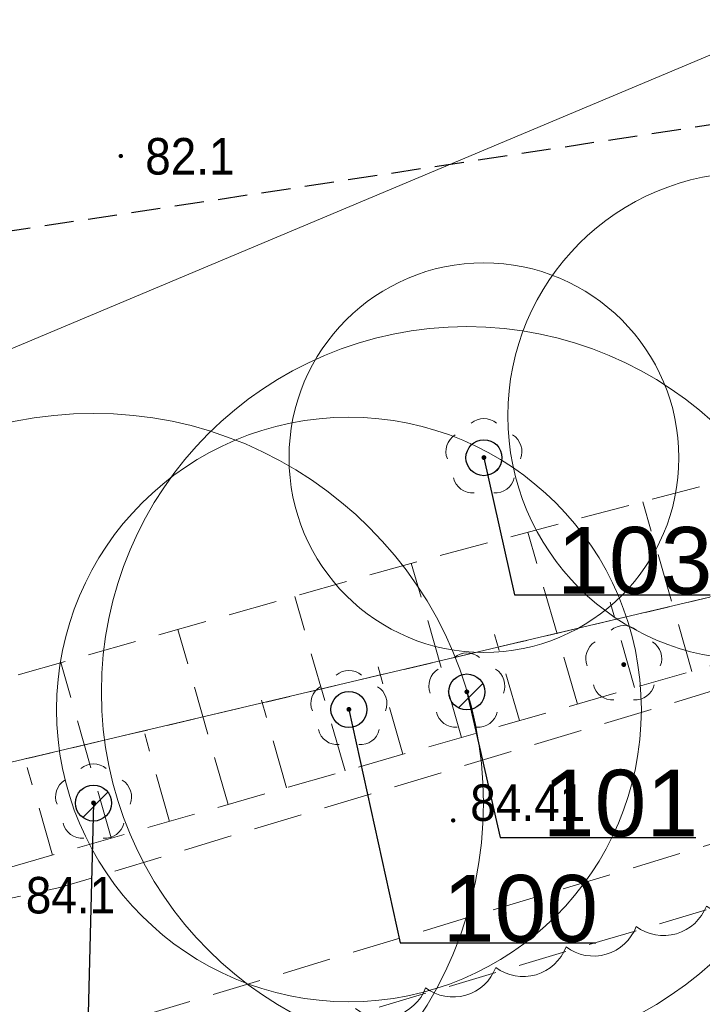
# Model space of a CAD drawing. Header units: metres. Extents: x 6540907 to 6541833, y 5893434 to 5894895.
# Tile 132 of 256: x 6541319 to 6541333, y 5894249 to 5894269. Entities that reach past the tile are written whole.
import ezdxf
from ezdxf import colors
from ezdxf.entities.mleader import LeaderData, LeaderLine
from ezdxf.math import Vec2, Vec3

# ---------------------------------------------------------------- set-up
doc = ezdxf.new("R2010")
doc.units = ezdxf.units.M
doc.header["$MEASUREMENT"] = 0
for name, pattern in [('1.0_0.5', [1.5, 1, -0.5]), ('2', [0.9, 0.6, -0.3]), ('219-500', [0, 0]), ('egug-500', [1, 0.5, -0.5])]:
    doc.linetypes.add(name, pattern=pattern)
doc.layers.get('0').update_dxf_attribs({"color": 2, "linetype": 'CONTINUOUS', "lineweight": 5})
for name, color, linetype, lineweight in [('218-kontur użytku gruntowego', 251, 'CONTINUOUS', 9), ('219-działka ewidencyjna', 152, 'CONTINUOUS', 18), ('chodnik', 251, 'CONTINUOUS', 9), ('drzewo liściaste', 251, 'CONTINUOUS', 9), ('pikieta naturalna', 251, 'CONTINUOUS', 9), ('pikieta naturalna-Atr2', 251, 'CONTINUOUS', 9), ('pikieta sztuczna', 251, 'CONTINUOUS', 9), ('pikieta sztuczna-Atr2', 251, 'CONTINUOUS', 9), ('skarpa nieumocniona', 251, 'CONTINUOUS', 9), ('woda stojąca', 251, 'CONTINUOUS', 9), ('z_i_drzewa_liściste_korony', 66, 'CONTINUOUS', 20), ('z_i_drzewa_opis', 7, 'CONTINUOUS', 25), ('zadrzewienie  zakrzewienie', 252, 'CONTINUOUS', 15), ('Zakres', 252, 'CONTINUOUS', 15)]:
    doc.layers.add(name, color=color, linetype=linetype, lineweight=lineweight)
doc.layers.add('z_i_masywy_grupy', color=7, linetype='CONTINUOUS', lineweight=13, true_color=0x7f926c)
doc.styles.add('Opisowy', font='arial.ttf')
doc.styles.get("Standard").update_dxf_attribs({"font": 'Arial', "width": 0.75})

# ---------------------------------------------------------------- blocks, each defined once
blk = doc.blocks.new('PW01')
at = {"linetype": 'Continuous', "lineweight": 13}
h = blk.add_hatch(color=0, dxfattribs=at)
edge = h.paths.add_edge_path()
edge.add_arc((0, 0), 0.045, 0, 360)
blk = doc.blocks.new('OP021')
at = {"linetype": 'Continuous', "lineweight": 13}
h = blk.add_hatch(color=0, dxfattribs=at)
edge = h.paths.add_edge_path()
edge.add_arc((0, 0), 0.05, 0, 360)
at = {"color": 0, "linetype": 'Continuous', "lineweight": 13}
for centre, start, end in [((0, 0.4), 49.272, 130.728), ((-0.38, 0.124), 121.308, 202.548), ((0.38, 0.124), 337.452, 58.692), ((-0.235, -0.324), 193.221, 274.871), ((0.235, -0.324), 265.129, 346.779)]:
    blk.add_arc(centre, 0.4, start, end, dxfattribs=at)
blk = doc.blocks.new('_None')
blk = doc.blocks.new('punkt')
h = blk.add_hatch()
h.set_pattern_fill('ANSI32', color=256, scale=0.2)
h.set_pattern_definition([(45, (-4781848.87, -5644337.08), (-1.34703841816, 1.34703841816), []), (45, (-4781847.972, -5644337.08), (-1.34703841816, 1.34703841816), [])])
edge = h.paths.add_edge_path()
edge.add_arc((0, 0), 0.243, 0, 360)
blk.add_circle((0, 0), 0.243)

msp = doc.modelspace()

# ---------------------------------------------------------------- linework, layer by layer
at = {"layer": '218-kontur użytku gruntowego', "linetype": 'egug-500', "lineweight": 18, "flags": 128}
for points in [[(6541372.49, 5894266.088), (6541308.83, 5894251.038)], [(6541308.83, 5894251.038), (6541372.49, 5894266.088)]]:
    msp.add_lwpolyline(points, dxfattribs=at)
at = {"layer": '219-działka ewidencyjna', "linetype": '219-500', "lineweight": 18, "flags": 128}
msp.add_lwpolyline([(6541372.49, 5894266.088), (6541308.83, 5894251.038)], dxfattribs=at)
at = {"layer": 'chodnik', "linetype": '1.0_0.5', "lineweight": 18, "flags": 128}
msp.add_lwpolyline([(6541148.09, 5894266.608), (6541121.4, 5894253.108), (6541122.75, 5894251.218), (6541149.27, 5894263.848), (6541185.84, 5894277.468), (6541214.53, 5894280.958), (6541220.14, 5894280.468), (6541232.78, 5894276.948), (6541273.74, 5894255.128), (6541292.32, 5894248.138), (6541299.58, 5894246.488), (6541311.46, 5894246.228), (6541320.71, 5894247.928), (6541358.75, 5894259.418), (6541381.84, 5894259.168), (6541383.11, 5894258.688), (6541394.29, 5894255.868), (6541417.15, 5894246.908), (6541419.74, 5894244.818), (6541430.87, 5894235.068), (6541433.75, 5894232.708), (6541442.13, 5894221.108), (6541450.88, 5894208.258), (6541461.26, 5894194.908), (6541472.88, 5894183.518), (6541484.16, 5894175.358), (6541492.85, 5894170.438), (6541512, 5894163.558), (6541515.21, 5894162.958), (6541516.3, 5894165.558), (6541512.94, 5894166.398), (6541494.11, 5894173.178), (6541485.78, 5894177.878), (6541474.82, 5894185.818), (6541463.5, 5894196.908), (6541453.3, 5894210.018), (6541444.59, 5894222.828), (6541435.95, 5894234.788), (6541432.81, 5894237.358), (6541421.67, 5894247.118), (6541418.67, 5894249.528), (6541395.21, 5894258.728), (6541384.01, 5894261.548), (6541382.4, 5894262.168), (6541358.33, 5894262.418), (6541320.17, 5894250.908), (6541310.58, 5894248.848), (6541305.73, 5894248.828), (6541301.24, 5894249.028), (6541301.24, 5894249.028), (6541293.42, 5894251.278), (6541277.75, 5894257.108), (6541274.98, 5894257.888), (6541233.63, 5894279.558), (6541220.53, 5894283.528), (6541214.73, 5894283.598), (6541185.16, 5894280.418)], close=True, dxfattribs=at)
at = {"layer": 'skarpa nieumocniona', "linetype": '1.0_0.5', "lineweight": 18, "flags": 128}
msp.add_lwpolyline([(6541238.86, 5894282.658), (6541222.53, 5894292.678), (6541210.27, 5894298.348), (6541202.83, 5894299.098), (6541175.26, 5894298.768), (6541172.11, 5894297.428), (6541146.54, 5894285.048), (6541121.4, 5894270.348), (6541116.81, 5894264.988), (6541123.07, 5894268.238), (6541147.87, 5894282.508), (6541176.95, 5894296.368), (6541201.06, 5894296.188), (6541202.53, 5894296.088), (6541208.92, 5894295.108), (6541221.57, 5894290.368), (6541245.99, 5894275.438), (6541263.08, 5894265.018), (6541277.75, 5894257.108), (6541302.09, 5894249.758), (6541317.41, 5894250.828), (6541352.27, 5894260.858), (6541358.33, 5894262.418), (6541366.33, 5894262.978), (6541360.81, 5894263.338), (6541351.4, 5894263.938), (6541327.52, 5894257.608), (6541315.64, 5894254.238), (6541306.2, 5894252.618), (6541295.24, 5894253.978), (6541280.67, 5894260.548), (6541263.34, 5894267.618), (6541258.09, 5894270.738)], close=True, dxfattribs=at)
for points in [[(6541333.14, 5894255.348), (6541332.13, 5894258.828)], [(6541330.79, 5894254.678), (6541329.77, 5894258.208)], [(6541328.41, 5894253.988), (6541327.38, 5894257.568)], [(6541326.02, 5894253.308), (6541324.99, 5894256.888)], [(6541331.96, 5894255.018), (6541331.46, 5894256.768)], [(6541323.62, 5894252.618), (6541322.59, 5894256.208)], [(6541329.6, 5894254.338), (6541329.09, 5894256.108)], [(6541321.22, 5894251.928), (6541320.19, 5894255.528)], [(6541327.21, 5894253.648), (6541326.7, 5894255.438)], [(6541324.82, 5894252.958), (6541324.31, 5894254.758)], [(6541322.42, 5894252.268), (6541321.91, 5894254.068)], [(6541320.02, 5894251.578), (6541319.5, 5894253.378)]]:
    msp.add_lwpolyline(points, dxfattribs=at)
at = {"layer": 'woda stojąca', "linetype": 'Continuous', "lineweight": 18, "flags": 128}
msp.add_lwpolyline([(6541063.19, 5894246.088), (6541068.21, 5894250.668), (6541072.59, 5894255.888), (6541074.57, 5894258.978), (6541086.39, 5894262.458), (6541096.18, 5894263.598), (6541105.39, 5894267.078), (6541116.8, 5894272.458), (6541141.83, 5894291.668), (6541172.37, 5894303.688), (6541190.02, 5894309.528), (6541205.73, 5894305.568), (6541217.2, 5894301.948), (6541235.79, 5894287.538), (6541265.97, 5894273.418), (6541297.72, 5894261.208), (6541316.24, 5894260.738), (6541351.89, 5894275.738), (6541367.34, 5894279.258), (6541389.88, 5894276.588)], dxfattribs=at)
at = {"layer": 'z_i_drzewa_liściste_korony', "linetype": 'Continuous'}
for centre, radius in [((6541334.361, 5894260.595), 5), ((6541328.871, 5894259.735), 4), ((6541328.521, 5894254.925), 7.5), ((6541320.861, 5894252.645), 8), ((6541326.101, 5894254.565), 6)]:
    msp.add_circle(centre, radius, dxfattribs=at)
at = {"layer": 'z_i_masywy_grupy', "linetype": 'Continuous'}
msp.add_lwpolyline([(6541341.427, 5894247.464, -0.5), (6541340.789, 5894248.821, -0.5), (6541340.151, 5894250.178, -0.5), (6541339.513, 5894251.536, -0.5), (6541339.195, 5894252.212, -0.5), (6541337.755, 5894251.792, -0.5), (6541336.315, 5894251.372, -0.5), (6541334.875, 5894250.951, -0.5), (6541333.435, 5894250.531, -0.5), (6541331.995, 5894250.111, -0.5), (6541330.555, 5894249.69, -0.5), (6541329.115, 5894249.27, -0.5), (6541327.675, 5894248.85, -0.5), (6541326.235, 5894248.429, -0.5)], format="xyb", dxfattribs=at)
at = {"layer": 'zadrzewienie  zakrzewienie', "linetype": '1.0_0.5', "lineweight": 18, "flags": 128}
msp.add_lwpolyline([(6541318.34, 5894220.138), (6541365.21, 5894218.338), (6541400.25, 5894206.118), (6541416.54, 5894198.838), (6541431.06, 5894175.018), (6541451.77, 5894156.318), (6541474.69, 5894125.818), (6541515.21, 5894162.958), (6541506.98, 5894164.118), (6541490.01, 5894171.058), (6541473.59, 5894181.618), (6541460.36, 5894193.948), (6541433.18, 5894231.658), (6541416.44, 5894245.338), (6541382.33, 5894257.938), (6541358.84, 5894258.028), (6541325.63, 5894248.128), (6541325.63, 5894248.128)], close=True, dxfattribs=at)
at = {"layer": 'Zakres', "linetype": '2', "lineweight": 25, "flags": 128}
msp.add_lwpolyline([(6541682.61, 5894095.007), (6541557.28, 5894200.188), (6541380.44, 5894273.688), (6541307.38, 5894262.598), (6541211.66, 5894300.638), (6541170.76, 5894305.568), (6541137.92, 5894291.268), (6541058.11, 5894283.298), (6540997.5, 5894230.068), (6540930.81, 5894138.998)], dxfattribs=at)

# ---------------------------------------------------------------- block references
at = {"layer": 'drzewo liściaste', "linetype": 'Continuous', "lineweight": 18}
for p in [(6541328.87, 5894259.738), (6541328.87, 5894259.738), (6541328.87, 5894259.738), (6541331.74, 5894255.488), (6541331.74, 5894255.488), (6541331.74, 5894255.488), (6541328.52, 5894254.928), (6541328.52, 5894254.928), (6541328.52, 5894254.928), (6541326.1, 5894254.568), (6541326.1, 5894254.568), (6541326.1, 5894254.568), (6541320.86, 5894252.648), (6541320.86, 5894252.648), (6541320.86, 5894252.648)]:
    msp.add_blockref('OP021', p, dxfattribs=at)
at = {"layer": 'pikieta naturalna', "linetype": 'Continuous', "lineweight": 13}
msp.add_blockref('PW01', (6541321.42, 5894265.928), dxfattribs=at)
at = {"layer": 'pikieta sztuczna', "linetype": 'Continuous', "lineweight": 13}
msp.add_blockref('PW01', (6541328.24, 5894252.288), dxfattribs=at)
msp.add_blockref('PW01', (6541328.24, 5894252.288), dxfattribs=at)
msp.add_blockref('PW01', (6541328.24, 5894252.288), dxfattribs=at)
msp.add_blockref('PW01', (6541328.24, 5894252.288), dxfattribs=at)
at = {"layer": 'z_i_drzewa_opis', "linetype": 'Continuous', "xscale": 1.520278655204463, "yscale": 1.520278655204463, "zscale": 1.520278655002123}
msp.add_blockref('punkt', (6541328.871, 5894259.735), dxfattribs=at)
at = {"layer": 'z_i_drzewa_opis', "ltscale": 0.01, "xscale": 1.520278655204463, "yscale": 1.520278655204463, "zscale": 1.520278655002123}
for p in [(6541328.521, 5894254.925), (6541326.101, 5894254.565), (6541320.861, 5894252.645)]:
    msp.add_blockref('punkt', p, dxfattribs=at)

# ---------------------------------------------------------------- texts
at = {"layer": 'pikieta naturalna-Atr2', "width": 0.9}
for s, p in [('82.1', (6541321.92, 5894265.548)), ('84.1', (6541319.47, 5894250.378))]:
    msp.add_text(s, height=0.75, dxfattribs=at).set_placement(p)
at = {"layer": 'pikieta sztuczna-Atr2', "width": 0.9}
msp.add_text('84.41', height=0.75, dxfattribs=at).set_placement((6541328.59, 5894252.278))

# ---------------------------------------------------------------- leaders
at = {"layer": 'z_i_drzewa_opis', "linetype": 'Continuous'}
ml = msp.add_multileader_mtext('Standard', dxfattribs=at)
ml.set_content('104', color=256, style='Opisowy')
ml.set_leader_properties()
ml.set_arrow_properties(name='NONE')
ml.build(insert=Vec2(0, 0))
ml.multileader.update_dxf_attribs({"has_dogleg": 0, "text_left_attachment_type": 6, "text_right_attachment_type": 5, "text_top_attachment_type": 0, "text_bottom_attachment_type": 0, "dogleg_length": 1.914, "arrow_head_size": 7.005})
ctx = ml.context
ctx.base_point, ctx.char_height, ctx.arrow_head_size, ctx.landing_gap_size, ctx.plane_origin = Vec3(6541334.773, 5894258.68), 1.3683, 7.005, 0.876, Vec3(6541327.778, 5894252.619)
ctx.left_attachment, ctx.right_attachment, ctx.attachment_type = 6, 5, 2
notes = []
notes.append((ctx, [(1, (1, 1, 0), (6541331.732, 5894258.68), (1, 0), 3.041, [(0, [(6541334.361, 5894260.595), (6541334.773, 5894258.68), (6541334.773, 5894258.68), (6541334.773, 5894258.68), (6541334.773, 5894258.68), (6541334.773, 5894258.68), (6541334.773, 5894258.68), (6541334.773, 5894258.68), (6541334.773, 5894258.68), (6541334.773, 5894258.68), (6541334.773, 5894258.68), (6541334.773, 5894258.68), (6541334.773, 5894258.68), (6541334.773, 5894258.68), (6541334.773, 5894258.68), (6541334.773, 5894258.68), (6541334.773, 5894258.68), (6541334.773, 5894258.68), (6541334.773, 5894258.68), (6541334.773, 5894258.68), (6541334.773, 5894258.68), (6541334.773, 5894258.68), (6541334.773, 5894258.68), (6541334.773, 5894258.68), (6541334.773, 5894258.68), (6541334.773, 5894258.68), (6541334.773, 5894258.68), (6541334.773, 5894258.68), (6541334.773, 5894258.68), (6541334.773, 5894258.68), (6541334.773, 5894258.68), (6541334.773, 5894258.68), (6541334.773, 5894258.68), (6541334.773, 5894258.68), (6541334.773, 5894258.68), (6541334.773, 5894258.68), (6541334.773, 5894258.68), (6541334.773, 5894258.68), (6541334.773, 5894258.68), (6541334.773, 5894258.68), (6541334.773, 5894258.68), (6541334.773, 5894258.68), (6541334.773, 5894258.68), (6541334.773, 5894258.68), (6541334.773, 5894258.68), (6541334.773, 5894258.68), (6541334.773, 5894258.68), (6541334.773, 5894258.68), (6541334.773, 5894258.68), (6541334.773, 5894258.68), (6541334.773, 5894258.68), (6541334.773, 5894258.68), (6541334.773, 5894258.68), (6541334.773, 5894258.68), (6541334.773, 5894258.68), (6541334.773, 5894258.68), (6541334.773, 5894258.68), (6541334.773, 5894258.68), (6541334.773, 5894258.68), (6541334.773, 5894258.68), (6541334.773, 5894258.68), (6541334.773, 5894258.68), (6541334.773, 5894258.68), (6541334.773, 5894258.68), (6541334.773, 5894258.68), (6541334.773, 5894258.68), (6541334.773, 5894258.68), (6541334.773, 5894258.68), (6541334.773, 5894258.68), (6541334.773, 5894258.68), (6541334.773, 5894258.68), (6541334.773, 5894258.68), (6541334.773, 5894258.68), (6541334.773, 5894258.68), (6541334.773, 5894258.68), (6541334.773, 5894258.68), (6541334.773, 5894258.68), (6541334.773, 5894258.68), (6541334.773, 5894258.68), (6541334.773, 5894258.68), (6541334.773, 5894258.68), (6541334.773, 5894258.68), (6541334.773, 5894258.68), (6541334.773, 5894258.68), (6541334.773, 5894258.68), (6541334.773, 5894258.68), (6541334.773, 5894258.68), (6541334.773, 5894258.68), (6541334.773, 5894258.68), (6541334.773, 5894258.68), (6541334.773, 5894258.68), (6541334.773, 5894258.68), (6541334.773, 5894258.68), (6541334.773, 5894258.68), (6541334.773, 5894258.68), (6541334.773, 5894258.68), (6541334.773, 5894258.68), (6541334.773, 5894258.68), (6541334.773, 5894258.68), (6541334.773, 5894258.68), (6541334.773, 5894258.68), (6541334.773, 5894258.68), (6541334.773, 5894258.68), (6541334.773, 5894258.68), (6541334.773, 5894258.68), (6541334.773, 5894258.68), (6541334.773, 5894258.68), (6541334.773, 5894258.68), (6541334.773, 5894258.68), (6541334.773, 5894258.68), (6541334.773, 5894258.68), (6541334.773, 5894258.68), (6541334.773, 5894258.68), (6541334.773, 5894258.68), (6541334.773, 5894258.68), (6541334.773, 5894258.68), (6541334.773, 5894258.68), (6541334.773, 5894258.68), (6541334.773, 5894258.68), (6541334.773, 5894258.68), (6541334.773, 5894258.68), (6541334.773, 5894258.68), (6541334.773, 5894258.68), (6541334.773, 5894258.68), (6541334.773, 5894258.68), (6541334.773, 5894258.68)], 256, [])])]))
ctx.mtext.insert, ctx.mtext.flow_direction = Vec3(6541335.649, 5894260.072), 5
ml = msp.add_multileader_mtext('Standard', dxfattribs=at)
ml.set_content('103', color=256, style='Opisowy')
ml.set_leader_properties()
ml.set_arrow_properties(name='NONE')
ml.build(insert=Vec2(0, 0))
ml.multileader.update_dxf_attribs({"has_dogleg": 0, "text_left_attachment_type": 6, "text_right_attachment_type": 5, "text_top_attachment_type": 0, "text_bottom_attachment_type": 0, "dogleg_length": 1.914, "arrow_head_size": 7.005})
ctx = ml.context
ctx.base_point, ctx.char_height, ctx.arrow_head_size, ctx.landing_gap_size, ctx.plane_origin = Vec3(6541329.495, 5894256.921), 1.3683, 7.005, 0.876, Vec3(6541322.288, 5894251.759)
ctx.left_attachment, ctx.right_attachment, ctx.attachment_type = 6, 5, 2
notes.append((ctx, [(1, (1, 1, 0), (6541326.454, 5894256.921), (1, 0), 3.041, [(0, [(6541328.871, 5894259.735), (6541329.495, 5894256.921), (6541329.495, 5894256.921), (6541329.495, 5894256.921), (6541329.495, 5894256.921), (6541329.495, 5894256.921), (6541329.495, 5894256.921), (6541329.495, 5894256.921), (6541329.495, 5894256.921), (6541329.495, 5894256.921), (6541329.495, 5894256.921), (6541329.495, 5894256.921), (6541329.495, 5894256.921), (6541329.495, 5894256.921), (6541329.495, 5894256.921), (6541329.495, 5894256.921), (6541329.495, 5894256.921), (6541329.495, 5894256.921), (6541329.495, 5894256.921), (6541329.495, 5894256.921), (6541329.495, 5894256.921), (6541329.495, 5894256.921), (6541329.495, 5894256.921), (6541329.495, 5894256.921), (6541329.495, 5894256.921), (6541329.495, 5894256.921), (6541329.495, 5894256.921), (6541329.495, 5894256.921), (6541329.495, 5894256.921), (6541329.495, 5894256.921), (6541329.495, 5894256.921), (6541329.495, 5894256.921), (6541329.495, 5894256.921), (6541329.495, 5894256.921), (6541329.495, 5894256.921), (6541329.495, 5894256.921), (6541329.495, 5894256.921), (6541329.495, 5894256.921), (6541329.495, 5894256.921), (6541329.495, 5894256.921), (6541329.495, 5894256.921), (6541329.495, 5894256.921), (6541329.495, 5894256.921), (6541329.495, 5894256.921), (6541329.495, 5894256.921), (6541329.495, 5894256.921), (6541329.495, 5894256.921), (6541329.495, 5894256.921), (6541329.495, 5894256.921), (6541329.495, 5894256.921), (6541329.495, 5894256.921), (6541329.495, 5894256.921), (6541329.495, 5894256.921), (6541329.495, 5894256.921), (6541329.495, 5894256.921), (6541329.495, 5894256.921), (6541329.495, 5894256.921), (6541329.495, 5894256.921), (6541329.495, 5894256.921), (6541329.495, 5894256.921), (6541329.495, 5894256.921), (6541329.495, 5894256.921), (6541329.495, 5894256.921), (6541329.495, 5894256.921), (6541329.495, 5894256.921), (6541329.495, 5894256.921), (6541329.495, 5894256.921), (6541329.495, 5894256.921), (6541329.495, 5894256.921), (6541329.495, 5894256.921), (6541329.495, 5894256.921), (6541329.495, 5894256.921), (6541329.495, 5894256.921), (6541329.495, 5894256.921), (6541329.495, 5894256.921), (6541329.495, 5894256.921), (6541329.495, 5894256.921), (6541329.495, 5894256.921), (6541329.495, 5894256.921), (6541329.495, 5894256.921), (6541329.495, 5894256.921), (6541329.495, 5894256.921), (6541329.495, 5894256.921), (6541329.495, 5894256.921), (6541329.495, 5894256.921), (6541329.495, 5894256.921), (6541329.495, 5894256.921), (6541329.495, 5894256.921), (6541329.495, 5894256.921), (6541329.495, 5894256.921), (6541329.495, 5894256.921), (6541329.495, 5894256.921), (6541329.495, 5894256.921), (6541329.495, 5894256.921), (6541329.495, 5894256.921), (6541329.495, 5894256.921), (6541329.495, 5894256.921), (6541329.495, 5894256.921), (6541329.495, 5894256.921), (6541329.495, 5894256.921), (6541329.495, 5894256.921), (6541329.495, 5894256.921), (6541329.495, 5894256.921), (6541329.495, 5894256.921), (6541329.495, 5894256.921), (6541329.495, 5894256.921), (6541329.495, 5894256.921), (6541329.495, 5894256.921), (6541329.495, 5894256.921), (6541329.495, 5894256.921), (6541329.495, 5894256.921), (6541329.495, 5894256.921), (6541329.495, 5894256.921), (6541329.495, 5894256.921), (6541329.495, 5894256.921), (6541329.495, 5894256.921), (6541329.495, 5894256.921), (6541329.495, 5894256.921), (6541329.495, 5894256.921), (6541329.495, 5894256.921), (6541329.495, 5894256.921), (6541329.495, 5894256.921), (6541329.495, 5894256.921), (6541329.495, 5894256.921), (6541329.495, 5894256.921), (6541329.495, 5894256.921)], 256, [])])]))
ctx.mtext.insert, ctx.mtext.flow_direction = Vec3(6541330.371, 5894258.313), 5
at = {"layer": 'z_i_drzewa_opis', "ltscale": 0.01}
ml = msp.add_multileader_mtext('Standard', dxfattribs=at)
ml.set_content('101', color=256, style='Opisowy')
ml.set_leader_properties()
ml.set_arrow_properties(name='NONE')
ml.build(insert=Vec2(0, 0))
ml.multileader.update_dxf_attribs({"has_dogleg": 0, "text_left_attachment_type": 6, "text_right_attachment_type": 5, "dogleg_length": 1.914, "arrow_head_size": 7.005})
ctx = ml.context
ctx.base_point, ctx.char_height, ctx.arrow_head_size, ctx.landing_gap_size, ctx.plane_origin = Vec3(6541329.202, 5894251.936), 1.3683, 7.005, 0.876, Vec3(6541321.938, 5894246.949)
ctx.left_attachment, ctx.right_attachment = 6, 5
notes.append((ctx, [(1, (1, 1, 0), (6541326.161, 5894251.936), (1, 0), 3.041, [(0, [(6541328.521, 5894254.925), (6541329.202, 5894251.936), (6541329.202, 5894251.936), (6541329.202, 5894251.936), (6541329.202, 5894251.936), (6541329.202, 5894251.936), (6541329.202, 5894251.936), (6541329.202, 5894251.936), (6541329.202, 5894251.936), (6541329.202, 5894251.936), (6541329.202, 5894251.936), (6541329.202, 5894251.936), (6541329.202, 5894251.936), (6541329.202, 5894251.936), (6541329.202, 5894251.936), (6541329.202, 5894251.936), (6541329.202, 5894251.936), (6541329.202, 5894251.936), (6541329.202, 5894251.936), (6541329.202, 5894251.936), (6541329.202, 5894251.936), (6541329.202, 5894251.936), (6541329.202, 5894251.936), (6541329.202, 5894251.936), (6541329.202, 5894251.936), (6541329.202, 5894251.936), (6541329.202, 5894251.936), (6541329.202, 5894251.936), (6541329.202, 5894251.936), (6541329.202, 5894251.936), (6541329.202, 5894251.936), (6541329.202, 5894251.936), (6541329.202, 5894251.936), (6541329.202, 5894251.936), (6541329.202, 5894251.936), (6541329.202, 5894251.936), (6541329.202, 5894251.936), (6541329.202, 5894251.936), (6541329.202, 5894251.936), (6541329.202, 5894251.936), (6541329.202, 5894251.936), (6541329.202, 5894251.936), (6541329.202, 5894251.936), (6541329.202, 5894251.936), (6541329.202, 5894251.936), (6541329.202, 5894251.936), (6541329.202, 5894251.936), (6541329.202, 5894251.936), (6541329.202, 5894251.936), (6541329.202, 5894251.936), (6541329.202, 5894251.936), (6541329.202, 5894251.936), (6541329.202, 5894251.936), (6541329.202, 5894251.936), (6541329.202, 5894251.936), (6541329.202, 5894251.936), (6541329.202, 5894251.936), (6541329.202, 5894251.936), (6541329.202, 5894251.936), (6541329.202, 5894251.936), (6541329.202, 5894251.936), (6541329.202, 5894251.936), (6541329.202, 5894251.936), (6541329.202, 5894251.936), (6541329.202, 5894251.936), (6541329.202, 5894251.936), (6541329.202, 5894251.936), (6541329.202, 5894251.936), (6541329.202, 5894251.936), (6541329.202, 5894251.936), (6541329.202, 5894251.936), (6541329.202, 5894251.936), (6541329.202, 5894251.936), (6541329.202, 5894251.936), (6541329.202, 5894251.936), (6541329.202, 5894251.936), (6541329.202, 5894251.936), (6541329.202, 5894251.936), (6541329.202, 5894251.936), (6541329.202, 5894251.936), (6541329.202, 5894251.936), (6541329.202, 5894251.936), (6541329.202, 5894251.936), (6541329.202, 5894251.936), (6541329.202, 5894251.936), (6541329.202, 5894251.936), (6541329.202, 5894251.936), (6541329.202, 5894251.936), (6541329.202, 5894251.936), (6541329.202, 5894251.936), (6541329.202, 5894251.936), (6541329.202, 5894251.936), (6541329.202, 5894251.936), (6541329.202, 5894251.936), (6541329.202, 5894251.936), (6541329.202, 5894251.936), (6541329.202, 5894251.936), (6541329.202, 5894251.936), (6541329.202, 5894251.936), (6541329.202, 5894251.936), (6541329.202, 5894251.936), (6541329.202, 5894251.936), (6541329.202, 5894251.936), (6541329.202, 5894251.936), (6541329.202, 5894251.936), (6541329.202, 5894251.936), (6541329.202, 5894251.936), (6541329.202, 5894251.936), (6541329.202, 5894251.936), (6541329.202, 5894251.936), (6541329.202, 5894251.936), (6541329.202, 5894251.936), (6541329.202, 5894251.936), (6541329.202, 5894251.936), (6541329.202, 5894251.936), (6541329.202, 5894251.936), (6541329.202, 5894251.936), (6541329.202, 5894251.936), (6541329.202, 5894251.936), (6541329.202, 5894251.936), (6541329.202, 5894251.936), (6541329.202, 5894251.936), (6541329.202, 5894251.936), (6541329.202, 5894251.936), (6541329.202, 5894251.936), (6541329.202, 5894251.936)], 256, [])])]))
ctx.mtext.insert, ctx.mtext.flow_direction = Vec3(6541330.077, 5894253.328), 5
ml = msp.add_multileader_mtext('Standard', dxfattribs=at)
ml.set_content('100', color=256, style='Opisowy')
ml.set_leader_properties()
ml.set_arrow_properties(name='NONE')
ml.build(insert=Vec2(0, 0))
ml.multileader.update_dxf_attribs({"has_dogleg": 0, "text_left_attachment_type": 6, "text_right_attachment_type": 5, "dogleg_length": 1.914, "arrow_head_size": 7.005})
ctx = ml.context
ctx.base_point, ctx.char_height, ctx.arrow_head_size, ctx.landing_gap_size, ctx.plane_origin = Vec3(6541327.149, 5894249.777), 1.3683, 7.005, 0.876, Vec3(6541319.518, 5894246.589)
ctx.left_attachment, ctx.right_attachment = 6, 5
notes.append((ctx, [(1, (1, 1, 0), (6541324.108, 5894249.777), (1, 0), 3.041, [(0, [(6541326.101, 5894254.565), (6541327.149, 5894249.777), (6541327.149, 5894249.777), (6541327.149, 5894249.777), (6541327.149, 5894249.777), (6541327.149, 5894249.777), (6541327.149, 5894249.777), (6541327.149, 5894249.777), (6541327.149, 5894249.777), (6541327.149, 5894249.777), (6541327.149, 5894249.777), (6541327.149, 5894249.777), (6541327.149, 5894249.777), (6541327.149, 5894249.777), (6541327.149, 5894249.777), (6541327.149, 5894249.777), (6541327.149, 5894249.777), (6541327.149, 5894249.777), (6541327.149, 5894249.777), (6541327.149, 5894249.777), (6541327.149, 5894249.777), (6541327.149, 5894249.777), (6541327.149, 5894249.777), (6541327.149, 5894249.777), (6541327.149, 5894249.777), (6541327.149, 5894249.777), (6541327.149, 5894249.777), (6541327.149, 5894249.777), (6541327.149, 5894249.777), (6541327.149, 5894249.777), (6541327.149, 5894249.777), (6541327.149, 5894249.777), (6541327.149, 5894249.777), (6541327.149, 5894249.777), (6541327.149, 5894249.777), (6541327.149, 5894249.777), (6541327.149, 5894249.777), (6541327.149, 5894249.777), (6541327.149, 5894249.777), (6541327.149, 5894249.777), (6541327.149, 5894249.777), (6541327.149, 5894249.777), (6541327.149, 5894249.777), (6541327.149, 5894249.777), (6541327.149, 5894249.777), (6541327.149, 5894249.777), (6541327.149, 5894249.777), (6541327.149, 5894249.777), (6541327.149, 5894249.777), (6541327.149, 5894249.777), (6541327.149, 5894249.777), (6541327.149, 5894249.777), (6541327.149, 5894249.777), (6541327.149, 5894249.777), (6541327.149, 5894249.777), (6541327.149, 5894249.777), (6541327.149, 5894249.777), (6541327.149, 5894249.777), (6541327.149, 5894249.777), (6541327.149, 5894249.777), (6541327.149, 5894249.777), (6541327.149, 5894249.777), (6541327.149, 5894249.777), (6541327.149, 5894249.777), (6541327.149, 5894249.777), (6541327.149, 5894249.777), (6541327.149, 5894249.777), (6541327.149, 5894249.777), (6541327.149, 5894249.777), (6541327.149, 5894249.777), (6541327.149, 5894249.777), (6541327.149, 5894249.777), (6541327.149, 5894249.777), (6541327.149, 5894249.777), (6541327.149, 5894249.777), (6541327.149, 5894249.777), (6541327.149, 5894249.777), (6541327.149, 5894249.777), (6541327.149, 5894249.777), (6541327.149, 5894249.777), (6541327.149, 5894249.777), (6541327.149, 5894249.777), (6541327.149, 5894249.777), (6541327.149, 5894249.777), (6541327.149, 5894249.777), (6541327.149, 5894249.777), (6541327.149, 5894249.777), (6541327.149, 5894249.777), (6541327.149, 5894249.777), (6541327.149, 5894249.777), (6541327.149, 5894249.777), (6541327.149, 5894249.777), (6541327.149, 5894249.777), (6541327.149, 5894249.777), (6541327.149, 5894249.777), (6541327.149, 5894249.777), (6541327.149, 5894249.777), (6541327.149, 5894249.777), (6541327.149, 5894249.777), (6541327.149, 5894249.777), (6541327.149, 5894249.777), (6541327.149, 5894249.777), (6541327.149, 5894249.777), (6541327.149, 5894249.777), (6541327.149, 5894249.777), (6541327.149, 5894249.777), (6541327.149, 5894249.777), (6541327.149, 5894249.777), (6541327.149, 5894249.777), (6541327.149, 5894249.777), (6541327.149, 5894249.777), (6541327.149, 5894249.777), (6541327.149, 5894249.777), (6541327.149, 5894249.777), (6541327.149, 5894249.777), (6541327.149, 5894249.777), (6541327.149, 5894249.777), (6541327.149, 5894249.777), (6541327.149, 5894249.777), (6541327.149, 5894249.777), (6541327.149, 5894249.777), (6541327.149, 5894249.777), (6541327.149, 5894249.777), (6541327.149, 5894249.777), (6541327.149, 5894249.777), (6541327.149, 5894249.777)], 256, [])])]))
ctx.mtext.insert, ctx.mtext.flow_direction = Vec3(6541328.025, 5894251.168), 5
ml = msp.add_multileader_mtext('Standard', dxfattribs=at)
ml.set_content('99', color=256, style='Opisowy')
ml.set_leader_properties()
ml.set_arrow_properties(name='NONE')
ml.build(insert=Vec2(0, 0))
ml.multileader.update_dxf_attribs({"has_dogleg": 0, "text_left_attachment_type": 6, "text_right_attachment_type": 5, "dogleg_length": 1.914, "arrow_head_size": 7.005})
ctx = ml.context
ctx.base_point, ctx.char_height, ctx.arrow_head_size, ctx.landing_gap_size, ctx.plane_origin = Vec3(6541320.71, 5894246.62), 1.3683, 7.005, 0.876, Vec3(6541313.339, 5894242.236)
ctx.left_attachment, ctx.right_attachment = 6, 5
notes.append((ctx, [(1, (1, 1, 0), (6541317.669, 5894246.62), (1, 0), 3.041, [(0, [(6541320.861, 5894252.645), (6541320.71, 5894246.62), (6541320.71, 5894246.62), (6541320.71, 5894246.62), (6541320.71, 5894246.62), (6541320.71, 5894246.62), (6541320.71, 5894246.62), (6541320.71, 5894246.62), (6541320.71, 5894246.62), (6541320.71, 5894246.62), (6541320.71, 5894246.62), (6541320.71, 5894246.62), (6541320.71, 5894246.62), (6541320.71, 5894246.62), (6541320.71, 5894246.62), (6541320.71, 5894246.62), (6541320.71, 5894246.62), (6541320.71, 5894246.62), (6541320.71, 5894246.62), (6541320.71, 5894246.62), (6541320.71, 5894246.62), (6541320.71, 5894246.62), (6541320.71, 5894246.62), (6541320.71, 5894246.62), (6541320.71, 5894246.62), (6541320.71, 5894246.62), (6541320.71, 5894246.62), (6541320.71, 5894246.62), (6541320.71, 5894246.62), (6541320.71, 5894246.62), (6541320.71, 5894246.62), (6541320.71, 5894246.62), (6541320.71, 5894246.62), (6541320.71, 5894246.62), (6541320.71, 5894246.62), (6541320.71, 5894246.62), (6541320.71, 5894246.62), (6541320.71, 5894246.62), (6541320.71, 5894246.62), (6541320.71, 5894246.62), (6541320.71, 5894246.62), (6541320.71, 5894246.62), (6541320.71, 5894246.62), (6541320.71, 5894246.62), (6541320.71, 5894246.62), (6541320.71, 5894246.62), (6541320.71, 5894246.62), (6541320.71, 5894246.62), (6541320.71, 5894246.62), (6541320.71, 5894246.62), (6541320.71, 5894246.62), (6541320.71, 5894246.62), (6541320.71, 5894246.62), (6541320.71, 5894246.62), (6541320.71, 5894246.62), (6541320.71, 5894246.62), (6541320.71, 5894246.62), (6541320.71, 5894246.62), (6541320.71, 5894246.62), (6541320.71, 5894246.62), (6541320.71, 5894246.62), (6541320.71, 5894246.62), (6541320.71, 5894246.62), (6541320.71, 5894246.62), (6541320.71, 5894246.62), (6541320.71, 5894246.62), (6541320.71, 5894246.62), (6541320.71, 5894246.62), (6541320.71, 5894246.62), (6541320.71, 5894246.62), (6541320.71, 5894246.62), (6541320.71, 5894246.62), (6541320.71, 5894246.62), (6541320.71, 5894246.62), (6541320.71, 5894246.62), (6541320.71, 5894246.62), (6541320.71, 5894246.62), (6541320.71, 5894246.62), (6541320.71, 5894246.62), (6541320.71, 5894246.62), (6541320.71, 5894246.62), (6541320.71, 5894246.62), (6541320.71, 5894246.62), (6541320.71, 5894246.62), (6541320.71, 5894246.62), (6541320.71, 5894246.62), (6541320.71, 5894246.62), (6541320.71, 5894246.62), (6541320.71, 5894246.62), (6541320.71, 5894246.62), (6541320.71, 5894246.62), (6541320.71, 5894246.62), (6541320.71, 5894246.62), (6541320.71, 5894246.62), (6541320.71, 5894246.62), (6541320.71, 5894246.62), (6541320.71, 5894246.62), (6541320.71, 5894246.62), (6541320.71, 5894246.62), (6541320.71, 5894246.62), (6541320.71, 5894246.62), (6541320.71, 5894246.62), (6541320.71, 5894246.62), (6541320.71, 5894246.62), (6541320.71, 5894246.62), (6541320.71, 5894246.62), (6541320.71, 5894246.62), (6541320.71, 5894246.62), (6541320.71, 5894246.62), (6541320.71, 5894246.62), (6541320.71, 5894246.62), (6541320.71, 5894246.62), (6541320.71, 5894246.62), (6541320.71, 5894246.62), (6541320.71, 5894246.62), (6541320.71, 5894246.62), (6541320.71, 5894246.62), (6541320.71, 5894246.62), (6541320.71, 5894246.62), (6541320.71, 5894246.62), (6541320.71, 5894246.62), (6541320.71, 5894246.62), (6541320.71, 5894246.62), (6541320.71, 5894246.62), (6541320.71, 5894246.62), (6541320.71, 5894246.62)], 256, [])])]))
ctx.mtext.insert, ctx.mtext.flow_direction = Vec3(6541321.586, 5894248.011), 5
for ctx, leaders in notes:
    for number, flags, end, landing, length, lines in leaders:
        leader = LeaderData()
        leader.index, (leader.has_last_leader_line, leader.has_dogleg_vector, leader.attachment_direction) = number, flags
        leader.last_leader_point, leader.dogleg_vector, leader.dogleg_length = Vec3(end), Vec3(landing), length
        for number, points, colour, breaks in lines:
            line = LeaderLine()
            line.index, line.vertices, line.color, line.breaks = number, Vec3.list(points), colors.encode_raw_color(colour), breaks
            leader.lines.append(line)
        ctx.leaders.append(leader)

doc.saveas('drawing.dxf')
